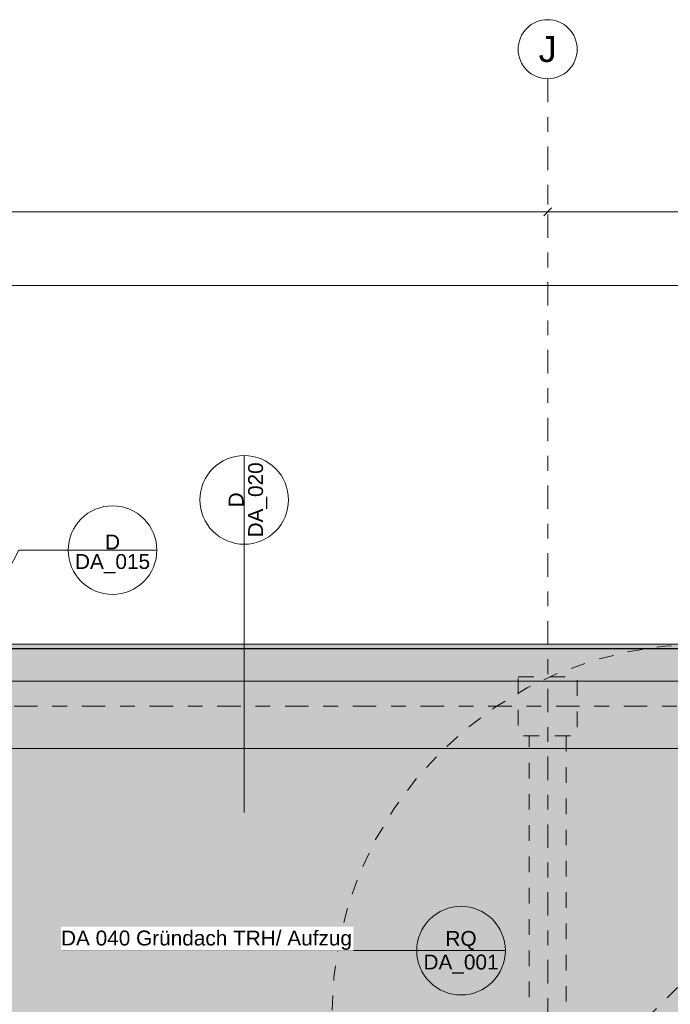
# Model space of a CAD drawing. Header units: metres. Extents: x -180 to 4, y -47 to 4.
# Tile 253 of 256: x -78.25 to -73.84, y -2.46 to 4.2. Entities that reach past the tile are written whole.
import ezdxf

# ---------------------------------------------------------------- set-up
doc = ezdxf.new("R2010")
doc.units = ezdxf.units.M
doc.header["$LTSCALE"] = 0.05
doc.header["$PDMODE"] = 1
doc.header["$PDSIZE"] = -2
for name, pattern in [('Linienart-34', [4.233, 2.116, -2.117]), ('Linienart-53', [5.291531, 3.175, -1.058062, 0.352704, -0.705764]), ('VW-01 Strichlinie kurz', [1.999894, 0.999947, -0.999947])]:
    doc.linetypes.add(name, pattern=pattern)
doc.layers.get('0').update_dxf_attribs({"lineweight": 25})
for name, color, linetype, lineweight, true_color in [('30 -35 Decken- 1 Konstruktion-Träger- Stahlbeton', 7, 'Continuous', 13, 0x33aa00), ('30 -35 Decken- 11 Bodendurchbruch', 7, 'Continuous', 15, 0x599559), ('30 -36 Dächer- 1 Konstruktion', 7, 'Continuous', 35, 0x6666cc), ('30 -36 Dächer- 3 Dachbeläge', 7, 'Continuous', 15, 0x9999ff), ('30 -36 Dächer- 3 Dachbeläge Gründach', 250, 'Continuous', 9, 0x333333), ('70 -72 Beschriftung- 7 Detailverweise', 7, 'Continuous', 9, 0x00dd00), ('70 -76 Bemaßung- 2 Allgemein', 7, 'Continuous', 5, 0x6666cc)]:
    doc.layers.add(name, color=color, linetype=linetype, lineweight=lineweight, true_color=true_color)
for name, color, linetype, lineweight in [('30 -36 Dächer- 9 Sonstiges zur KG360', 7, 'VW-01 Strichlinie kurz', 9), ('70 -71 Achsen- 1 Gebäudeachsen', 7, 'Linienart-53', 18), ('70 -72 Beschriftung- 5 Höhenkoten', 7, 'Continuous', 15), ('70 -73 Bauteildarst.- 2 verdeckt 0.15', 7, 'Linienart-34', 15), ('Keine', 7, 'Continuous', 9)]:
    doc.layers.add(name, color=color, linetype=linetype, lineweight=lineweight)
doc.styles.add('Arial', font='arial.ttf')
doc.dimstyles.new('k+k_klein', dxfattribs={"dimtxt": 0.075516, "dimasz": 0.05302, "dimexe": 0.05, "dimexo": 0.15, "dimgap": 0.005, "dimtad": 1, "dimdec": 3, "dimtxsty": 'Arial', "dimblk": 'VW_SLASH-2', "dimblk1": 'VW_SLASH-2', "dimblk2": 'VW_SLASH-2', "dimcen": 0, "dimdle": 0.025, "dimadec": 3, "dimazin": 0, "dimtfac": 0.75, "dimtdec": 3, "dimtix": 1, "dimtmove": 0, "dimatfit": 0, "dimldrblk": 'VW_FILLEDARROW', "dimfxl": 0.1, "dimfxlon": 1, "dimfrac": 2, "dimtolj": 1, "dimarcsym": 0})

# ---------------------------------------------------------------- blocks, each defined once
blk = doc.blocks.new('Gruppe')
at = {"color": 255, "linetype": 'Continuous', "lineweight": 5, "transparency": 33554687}
blk.add_wipeout([(-83.311, -0.057), (-49.531, -0.057), (-49.531, -8.697), (-83.311, -8.697)], dxfattribs=at).dxf.layer = '30 -36 Dächer- 1 Konstruktion'
at = {"layer": '30 -36 Dächer- 1 Konstruktion', "color": 7, "linetype": 'Continuous', "lineweight": 5, "transparency": 33554687, "flags": 128}
blk.add_lwpolyline([(-83.311, -0.057), (-49.531, -0.057), (-49.531, -8.697), (-83.311, -8.697)], close=True, dxfattribs=at)
at = {"color": 255, "linetype": 'Continuous', "lineweight": 5, "transparency": 33554687}
blk.add_wipeout([(-83.311, -0.057), (-49.531, -0.057), (-49.531, -8.697), (-83.311, -8.697)], dxfattribs=at).dxf.layer = '30 -36 Dächer- 1 Konstruktion'
at = {"layer": '30 -36 Dächer- 1 Konstruktion', "color": 7, "linetype": 'Continuous', "lineweight": 5, "transparency": 33554687, "flags": 128}
blk.add_lwpolyline([(-83.311, -0.057), (-49.531, -0.057), (-49.531, -8.697), (-83.311, -8.697)], close=True, dxfattribs=at)
at = {"color": 255, "linetype": 'Continuous', "lineweight": 5, "transparency": 33554687}
blk.add_wipeout([(-83.311, -0.057), (-49.531, -0.057), (-49.531, -8.697), (-83.311, -8.697)], dxfattribs=at).dxf.layer = '30 -36 Dächer- 1 Konstruktion'
at = {"layer": '30 -36 Dächer- 1 Konstruktion', "color": 7, "linetype": 'Continuous', "lineweight": 5, "transparency": 33554687, "flags": 128}
blk.add_lwpolyline([(-83.311, -0.057), (-49.531, -0.057), (-49.531, -8.697), (-83.311, -8.697)], close=True, dxfattribs=at)
at = {"color": 255, "linetype": 'Continuous', "lineweight": 5, "transparency": 33554687}
blk.add_wipeout([(-83.311, -0.057), (-49.531, -0.057), (-49.531, -8.697), (-83.311, -8.697)], dxfattribs=at).dxf.layer = '30 -36 Dächer- 1 Konstruktion'
at = {"layer": '30 -36 Dächer- 1 Konstruktion', "color": 7, "linetype": 'Continuous', "lineweight": 5, "transparency": 33554687, "flags": 128}
blk.add_lwpolyline([(-83.311, -0.057), (-49.531, -0.057), (-49.531, -8.697), (-83.311, -8.697)], close=True, dxfattribs=at)
at = {"color": 255, "linetype": 'Continuous', "lineweight": 5, "transparency": 33554687}
blk.add_wipeout([(-83.311, -0.057), (-49.531, -0.057), (-49.531, -8.697), (-83.311, -8.697)], dxfattribs=at).dxf.layer = '30 -36 Dächer- 1 Konstruktion'
at = {"layer": '30 -36 Dächer- 1 Konstruktion', "color": 7, "linetype": 'Continuous', "lineweight": 5, "transparency": 33554687, "flags": 128}
blk.add_lwpolyline([(-83.311, -0.057), (-49.531, -0.057), (-49.531, -8.697), (-83.311, -8.697)], close=True, dxfattribs=at)
blk = doc.blocks.new('_04-Dach (2D)')
at = {"layer": '30 -36 Dächer- 1 Konstruktion', "flags": 128}
blk.add_lwpolyline([(-83.311, -0.057), (-49.531, -0.057), (-49.531, -8.697), (-83.311, -8.697)], close=True, dxfattribs=at)
at = {"layer": '30 -36 Dächer- 1 Konstruktion', "color": 7, "linetype": 'Continuous', "lineweight": 25, "transparency": 33554687}
for points in [[(-83.311, -0.057), (-83.311, -0.057), (-49.531, -0.057), (-49.531, -0.057), (-83.311, -0.057)], [(-49.531, -8.697), (-49.531, -0.057), (-83.311, -0.057), (-83.311, -8.697), (-49.531, -8.697)], [(-83.311, -8.697), (-83.311, -0.057), (-49.531, -0.057), (-49.531, -8.697), (-83.311, -8.697)]]:
    blk.add_lwpolyline(points, dxfattribs=at)
at = {"layer": '30 -36 Dächer- 1 Konstruktion', "color": 7, "linetype": 'Continuous', "lineweight": 5, "transparency": 33554687}
for points in [[(-83.311, -0.057), (-83.311, -0.057), (-49.531, -0.057), (-49.531, -0.057), (-83.311, -0.057)], [(-49.531, -8.697), (-49.531, -0.057), (-83.311, -0.057), (-83.311, -8.697), (-49.531, -8.697)], [(-83.311, -8.697), (-83.311, -0.057), (-49.531, -0.057), (-49.531, -8.697), (-83.311, -8.697)], [(-83.311, -0.057), (-83.311, -0.057), (-49.531, -0.057), (-49.531, -0.057), (-83.311, -0.057)], [(-49.531, -8.697), (-49.531, -0.057), (-83.311, -0.057), (-83.311, -8.697), (-49.531, -8.697)], [(-83.311, -8.697), (-83.311, -0.057), (-49.531, -0.057), (-49.531, -8.697), (-83.311, -8.697)], [(-83.311, -0.057), (-83.311, -0.057), (-49.531, -0.057), (-49.531, -0.057), (-83.311, -0.057)], [(-49.531, -8.697), (-49.531, -0.057), (-83.311, -0.057), (-83.311, -8.697), (-49.531, -8.697)], [(-83.311, -8.697), (-83.311, -0.057), (-49.531, -0.057), (-49.531, -8.697), (-83.311, -8.697)]]:
    blk.add_lwpolyline(points, dxfattribs=at)
at = {"layer": '30 -36 Dächer- 1 Konstruktion', "color": 7, "linetype": 'Continuous', "lineweight": 13, "transparency": 33554687}
for points in [[(-83.311, -0.057), (-83.311, -0.057), (-49.531, -0.057), (-49.531, -0.057), (-83.311, -0.057)], [(-49.531, -8.697), (-49.531, -0.057), (-83.311, -0.057), (-83.311, -8.697), (-49.531, -8.697)], [(-83.311, -8.697), (-83.311, -0.057), (-49.531, -0.057), (-49.531, -8.697), (-83.311, -8.697)]]:
    blk.add_lwpolyline(points, dxfattribs=at)
at = {"layer": '30 -35 Decken- 1 Konstruktion-Träger- Stahlbeton', "color": 7}
blk.add_blockref('Gruppe', (0, 0), dxfattribs=at)
blk = doc.blocks.new('Gruppe-203')
at = {"layer": '30 -36 Dächer- 9 Sonstiges zur KG360', "color": 9, "lineweight": 5, "true_color": 0xbababa, "flags": 128}
blk.add_lwpolyline([(-73.631, -0.027), (-73.386, -0.0391), (-73.1433, -0.0751), (-72.9053, -0.1347), (-72.6743, -0.2173), (-72.4525, -0.3222), (-72.2421, -0.4484), (-72.045, -0.5945), (-71.8632, -0.7593), (-71.6985, -0.9411), (-71.5523, -1.1381), (-71.4262, -1.3486), (-71.3213, -1.5703), (-71.2386, -1.8013), (-71.179, -2.0393), (-71.143, -2.282), (-71.131, -2.527), (-71.143, -2.7721), (-71.179, -3.0148), (-71.2386, -3.2528), (-71.3213, -3.4838), (-71.4262, -3.7055), (-71.5523, -3.916), (-71.6985, -4.113), (-71.8632, -4.2948), (-72.045, -4.4596), (-72.2421, -4.6057), (-72.4525, -4.7318), (-72.6743, -4.8367), (-72.9053, -4.9194), (-73.1433, -4.979), (-73.386, -5.015), (-73.631, -5.027), (-73.876, -5.015), (-74.1187, -4.979), (-74.3567, -4.9194), (-74.5877, -4.8367), (-74.8095, -4.7318), (-75.0199, -4.6057), (-75.217, -4.4596), (-75.3988, -4.2948), (-75.5635, -4.113), (-75.7097, -3.916), (-75.8358, -3.7055), (-75.9407, -3.4838), (-76.0234, -3.2528), (-76.083, -3.0148), (-76.119, -2.7721), (-76.131, -2.527), (-76.119, -2.282), (-76.083, -2.0393), (-76.0234, -1.8013), (-75.9407, -1.5703), (-75.8358, -1.3486), (-75.7097, -1.1381), (-75.5635, -0.9411), (-75.3988, -0.7593), (-75.217, -0.5945), (-75.0199, -0.4484), (-74.8095, -0.3222), (-74.5877, -0.2173), (-74.3567, -0.1347), (-74.1187, -0.0751), (-73.876, -0.0391)], close=True, dxfattribs=at)
at = {"layer": '30 -36 Dächer- 9 Sonstiges zur KG360', "lineweight": 9, "transparency": 33554687, "flags": 128}
blk.add_lwpolyline([(-73.631, -2.1858), (-73.2898, -2.5228), (-73.631, -2.8682), (-73.9722, -2.5313)], close=True, dxfattribs=at)
at = {"layer": '30 -36 Dächer- 9 Sonstiges zur KG360', "color": 7, "transparency": 33554687, "insert": (-73.2898, -2.4045), "char_height": 0.0881, "attachment_point": 1, "line_spacing_factor": 0.969685, "style": 'Arial'}
blk.add_mtext('Sekurant', dxfattribs=at)
at = {"color": 255, "linetype": 'Continuous', "transparency": 33554687}
blk.add_wipeout([(-73.6304, -2.5779), (-73.6354, -2.5777), (-73.6403, -2.577), (-73.6451, -2.5759), (-73.6499, -2.5742), (-73.6544, -2.5722), (-73.6587, -2.5696), (-73.6627, -2.5667), (-73.6665, -2.5634), (-73.6699, -2.5598), (-73.6729, -2.5558), (-73.6755, -2.5516), (-73.6777, -2.5471), (-73.6794, -2.5424), (-73.6807, -2.5376), (-73.6815, -2.5327), (-73.6818, -2.5277), (-73.6816, -2.5227), (-73.681, -2.5177), (-73.6798, -2.5129), (-73.6782, -2.5082), (-73.6761, -2.5036), (-73.6736, -2.4993), (-73.6707, -2.4953), (-73.6674, -2.4916), (-73.6637, -2.4882), (-73.6598, -2.4851), (-73.6555, -2.4825), (-73.651, -2.4803), (-73.6464, -2.4786), (-73.6415, -2.4773), (-73.6366, -2.4765), (-73.6316, -2.4762), (-73.6266, -2.4764), (-73.6217, -2.4771), (-73.6169, -2.4782), (-73.6121, -2.4799), (-73.6076, -2.4819), (-73.6033, -2.4844), (-73.5993, -2.4874), (-73.5955, -2.4907), (-73.5921, -2.4943), (-73.5891, -2.4983), (-73.5865, -2.5025), (-73.5843, -2.507), (-73.5826, -2.5117), (-73.5813, -2.5165), (-73.5805, -2.5214), (-73.5802, -2.5264), (-73.5804, -2.5314), (-73.581, -2.5363), (-73.5822, -2.5412), (-73.5838, -2.5459), (-73.5859, -2.5504), (-73.5884, -2.5547), (-73.5913, -2.5588), (-73.5946, -2.5625), (-73.5983, -2.5659), (-73.6022, -2.5689), (-73.6065, -2.5716), (-73.611, -2.5737), (-73.6156, -2.5755), (-73.6205, -2.5768), (-73.6254, -2.5775)], dxfattribs=at).dxf.layer = '30 -36 Dächer- 9 Sonstiges zur KG360'
at = {"layer": '30 -36 Dächer- 9 Sonstiges zur KG360', "linetype": 'Continuous', "transparency": 33554687, "flags": 128}
blk.add_lwpolyline([(-73.6304, -2.5779), (-73.6354, -2.5777), (-73.6403, -2.577), (-73.6451, -2.5759), (-73.6499, -2.5742), (-73.6544, -2.5722), (-73.6587, -2.5696), (-73.6627, -2.5667), (-73.6665, -2.5634), (-73.6699, -2.5598), (-73.6729, -2.5558), (-73.6755, -2.5516), (-73.6777, -2.5471), (-73.6794, -2.5424), (-73.6807, -2.5376), (-73.6815, -2.5327), (-73.6818, -2.5277), (-73.6816, -2.5227), (-73.681, -2.5177), (-73.6798, -2.5129), (-73.6782, -2.5082), (-73.6761, -2.5036), (-73.6736, -2.4993), (-73.6707, -2.4953), (-73.6674, -2.4916), (-73.6637, -2.4882), (-73.6598, -2.4851), (-73.6555, -2.4825), (-73.651, -2.4803), (-73.6464, -2.4786), (-73.6415, -2.4773), (-73.6366, -2.4765), (-73.6316, -2.4762), (-73.6266, -2.4764), (-73.6217, -2.4771), (-73.6169, -2.4782), (-73.6121, -2.4799), (-73.6076, -2.4819), (-73.6033, -2.4844), (-73.5993, -2.4874), (-73.5955, -2.4907), (-73.5921, -2.4943), (-73.5891, -2.4983), (-73.5865, -2.5025), (-73.5843, -2.507), (-73.5826, -2.5117), (-73.5813, -2.5165), (-73.5805, -2.5214), (-73.5802, -2.5264), (-73.5804, -2.5314), (-73.581, -2.5363), (-73.5822, -2.5412), (-73.5838, -2.5459), (-73.5859, -2.5504), (-73.5884, -2.5547), (-73.5913, -2.5588), (-73.5946, -2.5625), (-73.5983, -2.5659), (-73.6022, -2.5689), (-73.6065, -2.5716), (-73.611, -2.5737), (-73.6156, -2.5755), (-73.6205, -2.5768), (-73.6254, -2.5775)], close=True, dxfattribs=at)
blk = doc.blocks.new('Gruppe-365')
at = {"layer": '30 -36 Dächer- 3 Dachbeläge Gründach', "linetype": 'Continuous', "lineweight": 0, "true_color": 0xe7eedf}
h = blk.add_hatch(color=254, dxfattribs=at)
h.paths.add_polyline_path([(-81.5037, -5.5564), (-81.5037, -3.5964), (-82.636, -3.5964), (-82.636, -0.732), (-50.206, -0.732), (-50.206, -10.572), (-51.971, -10.572), (-51.971, -13.7471), (-74.9949, -13.7471), (-74.9949, -30.912), (-99.136, -30.912), (-99.136, -11.982), (-82.636, -11.982), (-82.636, -9.597), (-78.391, -9.597), (-78.391, -7.647), (-82.636, -7.647), (-82.636, -5.5564)])
h.paths.add_polyline_path([(-64.4827, -11.9745), (-64.4827, -8.3855), (-72.8267, -8.3855), (-72.8267, -11.9745)])
at = {"layer": '30 -36 Dächer- 3 Dachbeläge Gründach', "flags": 128}
blk.add_lwpolyline([(-81.5037, -5.5564), (-81.5037, -3.5964), (-82.636, -3.5964), (-82.636, -0.732), (-50.206, -0.732), (-50.206, -10.572), (-51.971, -10.572), (-51.971, -13.7471), (-74.9949, -13.7471), (-74.9949, -30.912), (-99.136, -30.912), (-99.136, -11.982), (-82.636, -11.982), (-82.636, -9.597), (-78.391, -9.597), (-78.391, -7.647), (-82.636, -7.647), (-82.636, -5.5564)], close=True, dxfattribs=at)
at = {"color": 255, "lineweight": 9}
blk.add_wipeout([(-29.2882, -0.277), (-29.2882, -0.732), (-33.136, -0.732), (-33.136, -11.472), (-29.2882, -11.472), (-29.2882, -25.8641), (-49.636, -25.8641), (-49.636, -30.912), (-29.2882, -30.912), (-29.2882, -31.367), (-50.091, -31.367), (-50.091, -20.117), (-74.501, -20.117), (-74.501, -31.367), (-74.6216, -31.367), (-74.6216, -13.7471), (-51.971, -13.7471), (-51.971, -10.572), (-50.206, -10.572), (-50.206, -8.842), (-51.131, -8.842), (-51.131, -6.592), (-50.206, -6.592), (-50.206, -0.732), (-74.6216, -0.732), (-74.6216, -0.277), (-49.751, -0.277), (-49.751, -11.527), (-33.591, -11.527), (-33.591, -0.277)], dxfattribs=at).dxf.layer = '30 -36 Dächer- 3 Dachbeläge'
blk.add_wipeout([(-74.6216, -0.277), (-74.6216, -0.732), (-82.636, -0.732), (-82.636, -3.5964), (-81.5037, -3.5964), (-81.5037, -5.5564), (-82.636, -5.5564), (-82.636, -7.647), (-78.391, -7.647), (-78.391, -9.597), (-82.636, -9.597), (-82.636, -11.982), (-99.136, -11.982), (-99.136, -30.912), (-74.9949, -30.912), (-74.9949, -13.7471), (-74.6216, -13.7471), (-74.6216, -31.367), (-99.591, -31.367), (-99.591, -11.527), (-83.091, -11.527), (-83.091, -0.277)], dxfattribs=at).dxf.layer = '30 -36 Dächer- 3 Dachbeläge'
at = {"layer": '30 -36 Dächer- 3 Dachbeläge', "linetype": 'Continuous', "lineweight": 9}
h = blk.add_hatch(dxfattribs=at)
h.set_pattern_fill('{914A209A-ED12-11EE-87B6-5CE', style=0, pattern_type=2)
h.set_pattern_definition([(-22, (-41.963306, -17.347042), (-0.018555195, 0.04226461), [0.000625, -0.061875]), (14, (-41.955057, -17.369718), (-0.0371103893, -0.0278327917), [0.000625, -0.030625]), (-3.77456, (-42.01382, -17.38415), (-0.01958604, 0.065974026), [0.00028186, -0.09367194]), (-68, (-41.84373, -17.32024), (0.1926424, 0.04407994), [0.00028125, -0.09346875]), (96, (-41.97774, -17.411983), (-0.036105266, -0.06319548), [0.0005625, -0.0931875]), (132, (-41.949908, -17.38828), (0.040202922, 0.004123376), [0.0003125, -0.0621875]), (-17, (-41.98186, -17.37178), (0.0930531, 0.02892868), [0.000625, -0.061875]), (-145, (-41.976705, -17.366625), (0.06266964, -0.04009224), [0.000625, -0.061875]), (-137, (-41.99114, -17.363533), (0.049444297, -0.02123569), [0.000625, -0.061875])])
h.paths.add_polyline_path([(-25.001, -20.117), (-0.251, -20.117), (-0.251, -0.277), (-33.591, -0.277), (-33.591, -11.527), (-49.751, -11.527), (-49.751, -0.277), (-83.091, -0.277), (-83.091, -11.527), (-99.591, -11.527), (-99.591, -31.367), (-74.501, -31.367), (-74.501, -20.117), (-50.091, -20.117), (-50.091, -31.367), (-25.001, -31.367)])
h.paths.add_polyline_path([(-74.9949, -13.7471), (-74.9949, -30.912), (-99.136, -30.912), (-99.136, -11.982), (-82.636, -11.982), (-82.636, -9.597), (-78.391, -9.597), (-78.391, -7.647), (-82.636, -7.647), (-82.636, -5.5564), (-81.5037, -5.5564), (-81.5037, -3.5964), (-82.636, -3.5964), (-82.636, -0.732), (-50.206, -0.732), (-50.206, -6.592), (-51.131, -6.592), (-51.131, -8.842), (-50.206, -8.842), (-50.206, -10.572), (-51.971, -10.572), (-51.971, -13.7471)])
h.paths.add_polyline_path([(-33.136, -11.472), (-33.136, -0.732), (-0.706, -0.732), (-0.706, -19.662), (-20.9881, -19.662), (-20.9881, -11.472)])
h.paths.add_polyline_path([(-49.636, -25.8641), (-25.456, -25.8641), (-25.456, -30.912), (-49.636, -30.912)])
at = {"layer": '30 -36 Dächer- 3 Dachbeläge', "lineweight": 9, "flags": 128}
for points in [[(-25.001, -20.117), (-0.251, -20.117), (-0.251, -0.277), (-33.591, -0.277), (-33.591, -11.527), (-49.751, -11.527), (-49.751, -0.277), (-83.091, -0.277), (-83.091, -11.527), (-99.591, -11.527), (-99.591, -31.367), (-74.501, -31.367), (-74.501, -20.117), (-50.091, -20.117), (-50.091, -31.367), (-25.001, -31.367)], [(-74.9949, -13.7471), (-74.9949, -30.912), (-99.136, -30.912), (-99.136, -11.982), (-82.636, -11.982), (-82.636, -9.597), (-78.391, -9.597), (-78.391, -7.647), (-82.636, -7.647), (-82.636, -5.5564), (-81.5037, -5.5564), (-81.5037, -3.5964), (-82.636, -3.5964), (-82.636, -0.732), (-50.206, -0.732), (-50.206, -6.592), (-51.131, -6.592), (-51.131, -8.842), (-50.206, -8.842), (-50.206, -10.572), (-51.971, -10.572), (-51.971, -13.7471)]]:
    blk.add_lwpolyline(points, close=True, dxfattribs=at)
at = {"layer": 'Keine', "color": 7}
blk.add_blockref('Gruppe-203', (0, 0), dxfattribs=at)
at = {"layer": '30 -36 Dächer- 3 Dachbeläge', "linetype": 'Continuous', "lineweight": 0}
h = blk.add_hatch(color=254, dxfattribs=at)
h.paths.add_polyline_path([(-24.751, -20.367), (-24.751, -31.617), (-50.341, -31.617), (-50.341, -20.367), (-74.251, -20.367), (-74.251, -31.617), (-99.841, -31.617), (-99.841, -11.277), (-83.341, -11.277), (-83.341, -0.027), (-49.501, -0.027), (-49.501, -11.277), (-33.841, -11.277), (-33.841, -0.027), (-0.001, -0.027), (-0.001, -20.367)])
h.paths.add_polyline_path([(-99.061, -11.527), (-99.061, -12.057), (-99.591, -12.057), (-99.591, -31.367), (-74.501, -31.367), (-74.501, -20.117), (-50.091, -20.117), (-50.091, -31.367), (-25.001, -31.367), (-25.001, -20.117), (-0.251, -20.117), (-0.251, -0.277), (-33.591, -0.277), (-33.591, -11.527), (-49.751, -11.527), (-49.751, -0.277), (-83.091, -0.277), (-83.091, -11.527)])
at = {"layer": '30 -36 Dächer- 3 Dachbeläge', "flags": 128}
for points in [[(-24.751, -20.367), (-24.751, -31.617), (-50.341, -31.617), (-50.341, -20.367), (-74.251, -20.367), (-74.251, -31.617), (-99.841, -31.617), (-99.841, -11.277), (-83.341, -11.277), (-83.341, -0.027), (-49.501, -0.027), (-49.501, -11.277), (-33.841, -11.277), (-33.841, -0.027), (-0.001, -0.027), (-0.001, -20.367)], [(-99.061, -11.527), (-99.061, -12.057), (-99.591, -12.057), (-99.591, -31.367), (-74.501, -31.367), (-74.501, -20.117), (-50.091, -20.117), (-50.091, -31.367), (-25.001, -31.367), (-25.001, -20.117), (-0.251, -20.117), (-0.251, -0.277), (-33.591, -0.277), (-33.591, -11.527), (-49.751, -11.527), (-49.751, -0.277), (-83.091, -0.277), (-83.091, -11.527)]]:
    blk.add_lwpolyline(points, close=True, dxfattribs=at)
at = {"layer": '70 -73 Bauteildarst.- 2 verdeckt 0.15', "flags": 128}
blk.add_lwpolyline([(-74.871, -0.247), (-74.471, -0.247), (-74.471, -0.647), (-74.871, -0.647)], close=True, dxfattribs=at)
blk.add_lwpolyline([(-74.546, -0.647), (-74.546, -8.497), (-74.796, -8.497), (-74.796, -0.647)], dxfattribs=at)
blk = doc.blocks.new('_Dach_2D (2D)')
at = {"layer": '30 -35 Decken- 11 Bodendurchbruch', "color": 7}
blk.add_blockref('Gruppe-365', (0, 0), dxfattribs=at)
blk = doc.blocks.new('VW_SLASH-2')
at = {"color": 0, "linetype": 'ByBlock', "lineweight": -2, "transparency": 16777216}
blk.add_line((0.47, 0), (-1, 0), dxfattribs=at)
at = {"color": 0, "lineweight": 5, "transparency": 16777216, "flags": 128}
blk.add_lwpolyline([(0.5, 0.5), (-0.5, -0.5)], dxfattribs=at)
blk = doc.blocks.new('*D2198')
at = {"layer": '70 -76 Bemaßung- 2 Allgemein', "color": 0, "lineweight": -2}
for p, q in [((-82.921, 3.05), (-82.921, 2.95)), ((-74.671, 3.05), (-74.671, 2.95)), ((-74.724, 2.9), (-82.868, 2.9))]:
    blk.add_line(p, q, dxfattribs=at)
at = {"layer": 'Defpoints', "color": 0}
for p in [(-82.921, 2.9), (-82.921, 2.9), (-74.671, 2.9)]:
    blk.add_point(p, dxfattribs=at)
at = {"layer": '70 -76 Bemaßung- 2 Allgemein', "color": 0, "lineweight": -2, "xscale": 0.05302001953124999, "yscale": 0.05302001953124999, "zscale": 0.05302001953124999, "rotation": 180}
blk.add_blockref('VW_SLASH-2', (-82.921, 2.9), dxfattribs=at)
at = {"layer": '70 -76 Bemaßung- 2 Allgemein', "color": 0, "lineweight": -2, "xscale": 0.05302001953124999, "yscale": 0.05302001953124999, "zscale": 0.05302001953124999}
blk.add_blockref('VW_SLASH-2', (-74.671, 2.9), dxfattribs=at)
at = {"layer": '70 -76 Bemaßung- 2 Allgemein', "color": 0, "insert": (-78.796, 2.9654), "char_height": 0.10069, "attachment_point": 5, "style": 'Arial'}
blk.add_mtext('\\A1;8,25', dxfattribs=at)
blk = doc.blocks.new('VW_FILLEDARROW')
at = {"linetype": 'Continuous', "lineweight": 0, "transparency": 16777216}
blk.add_hatch(color=0, dxfattribs=at).paths.add_polyline_path([(-2.83, 0.76), (0, 0), (-2.83, -0.76)])
at = {"color": 0, "lineweight": 5, "transparency": 16777216, "flags": 128}
blk.add_lwpolyline([(-2.83, 0.76), (0, 0), (-2.83, -0.76)], close=True, dxfattribs=at)
blk = doc.blocks.new('*D2199')
at = {"layer": '70 -76 Bemaßung- 2 Allgemein', "color": 0, "lineweight": -2}
for p, q in [((-74.671, 3.05), (-74.671, 2.95)), ((-58.171, 3.05), (-58.171, 2.95)), ((-58.224, 2.9), (-74.618, 2.9))]:
    blk.add_line(p, q, dxfattribs=at)
at = {"layer": 'Defpoints', "color": 0}
for p in [(-74.671, 2.9), (-74.671, 2.9), (-58.171, 2.9)]:
    blk.add_point(p, dxfattribs=at)
at = {"layer": '70 -76 Bemaßung- 2 Allgemein', "color": 0, "lineweight": -2, "xscale": 0.05302001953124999, "yscale": 0.05302001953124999, "zscale": 0.05302001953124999, "rotation": 180}
blk.add_blockref('VW_SLASH-2', (-74.671, 2.9), dxfattribs=at)
at = {"layer": '70 -76 Bemaßung- 2 Allgemein', "color": 0, "lineweight": -2, "xscale": 0.05302001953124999, "yscale": 0.05302001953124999, "zscale": 0.05302001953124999}
blk.add_blockref('VW_SLASH-2', (-58.171, 2.9), dxfattribs=at)
at = {"layer": '70 -76 Bemaßung- 2 Allgemein', "color": 0, "insert": (-66.421, 2.9654), "char_height": 0.10069, "attachment_point": 5, "style": 'Arial'}
blk.add_mtext('\\A1;16,50', dxfattribs=at)
blk = doc.blocks.new('*D2245')
at = {"layer": '70 -76 Bemaßung- 2 Allgemein', "color": 0, "lineweight": -2}
for p, q in [((-82.921, 2.3), (-82.921, 2.45)), ((-49.974, 2.4), (-82.868, 2.4)), ((-49.921, 2.3), (-49.921, 2.45))]:
    blk.add_line(p, q, dxfattribs=at)
at = {"layer": 'Defpoints', "color": 0}
for p in [(-82.921, 2.4), (-82.921, 1.4), (-49.921, 1.4)]:
    blk.add_point(p, dxfattribs=at)
at = {"layer": '70 -76 Bemaßung- 2 Allgemein', "color": 0, "lineweight": -2, "xscale": 0.05302001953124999, "yscale": 0.05302001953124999, "zscale": 0.05302001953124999, "rotation": 180}
blk.add_blockref('VW_SLASH-2', (-82.921, 2.4), dxfattribs=at)
at = {"layer": '70 -76 Bemaßung- 2 Allgemein', "color": 0, "lineweight": -2, "xscale": 0.05302001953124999, "yscale": 0.05302001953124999, "zscale": 0.05302001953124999}
blk.add_blockref('VW_SLASH-2', (-49.921, 2.4), dxfattribs=at)
at = {"layer": '70 -76 Bemaßung- 2 Allgemein', "color": 0, "insert": (-66.421, 2.4654), "char_height": 0.10069, "attachment_point": 5, "style": 'Arial'}
blk.add_mtext('\\A1;33,00', dxfattribs=at)
blk = doc.blocks.new('Gruppe-1941')
at = {"layer": '70 -72 Beschriftung- 7 Detailverweise'}
blk.add_line((-76.7259, 1.25), (-76.7259, 0.65), dxfattribs=at)
at = {"layer": '70 -72 Beschriftung- 7 Detailverweise', "flags": 128}
blk.add_lwpolyline([(-76.7259, 1.25), (-76.6965, 1.2485), (-76.6674, 1.2442), (-76.6388, 1.237), (-76.6111, 1.2271), (-76.5845, 1.2145), (-76.5592, 1.1994), (-76.5356, 1.1819), (-76.5137, 1.1621), (-76.494, 1.1403), (-76.4764, 1.1166), (-76.4613, 1.0914), (-76.4487, 1.0648), (-76.4388, 1.037), (-76.4316, 1.0085), (-76.4273, 0.9794), (-76.4259, 0.95), (-76.4273, 0.9206), (-76.4316, 0.8914), (-76.4388, 0.8629), (-76.4487, 0.8352), (-76.4613, 0.8085), (-76.4764, 0.7833), (-76.494, 0.7596), (-76.5137, 0.7378), (-76.5356, 0.7181), (-76.5592, 0.7005), (-76.5845, 0.6854), (-76.6111, 0.6728), (-76.6388, 0.6629), (-76.6674, 0.6557), (-76.6965, 0.6514), (-76.7259, 0.65), (-76.7553, 0.6514), (-76.7844, 0.6557), (-76.813, 0.6629), (-76.8407, 0.6728), (-76.8673, 0.6854), (-76.8926, 0.7005), (-76.9162, 0.7181), (-76.938, 0.7378), (-76.9578, 0.7596), (-76.9753, 0.7833), (-76.9905, 0.8085), (-77.003, 0.8352), (-77.013, 0.8629), (-77.0201, 0.8914), (-77.0244, 0.9206), (-77.0259, 0.95), (-77.0244, 0.9794), (-77.0201, 1.0085), (-77.013, 1.037), (-77.003, 1.0648), (-76.9905, 1.0914), (-76.9753, 1.1166), (-76.9578, 1.1403), (-76.938, 1.1621), (-76.9162, 1.1819), (-76.8926, 1.1994), (-76.8673, 1.2145), (-76.8407, 1.2271), (-76.813, 1.237), (-76.7844, 1.2442), (-76.7553, 1.2485)], close=True, dxfattribs=at)
at = {"layer": '70 -72 Beschriftung- 7 Detailverweise'}
blk.add_point((-76.7259, 0.95), dxfattribs=at)
at = {"layer": '70 -72 Beschriftung- 7 Detailverweise', "rotation": 90, "line_spacing_factor": 0.96878, "style": 'Arial'}
for s, insert, char_height, attachment_point in [('DA_020', (-76.6992, 0.95), 0.10069, 2), ('D', (-76.7305, 0.95), 0.1007, 8)]:
    blk.add_mtext(s, dxfattribs=dict(at, insert=insert, char_height=char_height, attachment_point=attachment_point))
blk = doc.blocks.new('Gruppe-1942')
at = {"layer": '70 -72 Beschriftung- 7 Detailverweise', "transparency": 33554687}
for q in [(-76.7259, 0.95), (-76.7259, -1.1656)]:
    blk.add_line((-76.7259, 0.315), q, dxfattribs=at)
at = {"layer": '70 -72 Beschriftung- 7 Detailverweise', "color": 7, "transparency": 33554687}
blk.add_blockref('Gruppe-1941', (0, 0), dxfattribs=at)
blk = doc.blocks.new('Gruppe-1969')
at = {"layer": '70 -72 Beschriftung- 7 Detailverweise'}
blk.add_line((-74.9577, -2.1007), (-75.5577, -2.1007), dxfattribs=at)
at = {"layer": '70 -72 Beschriftung- 7 Detailverweise', "flags": 128}
blk.add_lwpolyline([(-74.9577, -2.1007), (-74.9591, -2.1301), (-74.9634, -2.1593), (-74.9706, -2.1878), (-74.9805, -2.2155), (-74.9931, -2.2422), (-75.0082, -2.2674), (-75.0258, -2.2911), (-75.0455, -2.3129), (-75.0674, -2.3326), (-75.091, -2.3502), (-75.1163, -2.3653), (-75.1429, -2.3779), (-75.1706, -2.3878), (-75.1992, -2.395), (-75.2283, -2.3993), (-75.2577, -2.4007), (-75.2871, -2.3993), (-75.3162, -2.395), (-75.3448, -2.3878), (-75.3725, -2.3779), (-75.3991, -2.3653), (-75.4244, -2.3502), (-75.448, -2.3326), (-75.4698, -2.3129), (-75.4896, -2.2911), (-75.5071, -2.2674), (-75.5223, -2.2422), (-75.5348, -2.2155), (-75.5448, -2.1878), (-75.5519, -2.1593), (-75.5562, -2.1301), (-75.5577, -2.1007), (-75.5562, -2.0713), (-75.5519, -2.0422), (-75.5448, -2.0137), (-75.5348, -1.9859), (-75.5223, -1.9593), (-75.5071, -1.9341), (-75.4896, -1.9104), (-75.4698, -1.8886), (-75.448, -1.8688), (-75.4244, -1.8513), (-75.3991, -1.8362), (-75.3725, -1.8236), (-75.3448, -1.8137), (-75.3162, -1.8065), (-75.2871, -1.8022), (-75.2577, -1.8007), (-75.2283, -1.8022), (-75.1992, -1.8065), (-75.1706, -1.8137), (-75.1429, -1.8236), (-75.1163, -1.8362), (-75.091, -1.8513), (-75.0674, -1.8688), (-75.0455, -1.8886), (-75.0258, -1.9104), (-75.0082, -1.9341), (-74.9931, -1.9593), (-74.9805, -1.9859), (-74.9706, -2.0137), (-74.9634, -2.0422), (-74.9591, -2.0713)], close=True, dxfattribs=at)
at = {"layer": '70 -72 Beschriftung- 7 Detailverweise'}
blk.add_point((-75.2577, -2.1007), dxfattribs=at)
at = {"layer": '70 -72 Beschriftung- 7 Detailverweise', "char_height": 0.10069, "line_spacing_factor": 0.96878, "style": 'Arial'}
for s, insert, attachment_point in [('RQ', (-75.2577, -2.0962), 8), ('DA_001', (-75.2577, -2.1274), 2)]:
    blk.add_mtext(s, dxfattribs=dict(at, insert=insert, attachment_point=attachment_point))
blk = doc.blocks.new('Gruppe-1970')
at = {"layer": '70 -72 Beschriftung- 7 Detailverweise', "transparency": 33554687}
for q in [(-77.9662, -2.1007), (-75.2577, -2.1007)]:
    blk.add_line((-75.8927, -2.1007), q, dxfattribs=at)
at = {"layer": '70 -72 Beschriftung- 7 Detailverweise', "color": 7, "transparency": 33554687}
blk.add_blockref('Gruppe-1969', (0, 0), dxfattribs=at)
blk = doc.blocks.new('Gruppe-1997')
at = {"layer": '70 -72 Beschriftung- 7 Detailverweise'}
blk.add_line((-77.3174, 0.61), (-77.9174, 0.61), dxfattribs=at)
at = {"layer": '70 -72 Beschriftung- 7 Detailverweise', "flags": 128}
blk.add_lwpolyline([(-77.3174, 0.61), (-77.3188, 0.5806), (-77.3231, 0.5515), (-77.3303, 0.5229), (-77.3402, 0.4952), (-77.3528, 0.4686), (-77.3679, 0.4433), (-77.3855, 0.4197), (-77.4052, 0.3979), (-77.4271, 0.3781), (-77.4507, 0.3606), (-77.476, 0.3454), (-77.5026, 0.3328), (-77.5303, 0.3229), (-77.5589, 0.3158), (-77.588, 0.3114), (-77.6174, 0.31), (-77.6468, 0.3114), (-77.6759, 0.3158), (-77.7045, 0.3229), (-77.7322, 0.3328), (-77.7588, 0.3454), (-77.784, 0.3606), (-77.8077, 0.3781), (-77.8295, 0.3979), (-77.8493, 0.4197), (-77.8668, 0.4433), (-77.882, 0.4686), (-77.8945, 0.4952), (-77.9045, 0.5229), (-77.9116, 0.5515), (-77.9159, 0.5806), (-77.9174, 0.61), (-77.9159, 0.6394), (-77.9116, 0.6685), (-77.9045, 0.6971), (-77.8945, 0.7248), (-77.882, 0.7514), (-77.8668, 0.7767), (-77.8493, 0.8003), (-77.8295, 0.8221), (-77.8077, 0.8419), (-77.784, 0.8594), (-77.7588, 0.8746), (-77.7322, 0.8872), (-77.7045, 0.8971), (-77.6759, 0.9042), (-77.6468, 0.9086), (-77.6174, 0.91), (-77.588, 0.9086), (-77.5589, 0.9042), (-77.5303, 0.8971), (-77.5026, 0.8872), (-77.476, 0.8746), (-77.4507, 0.8594), (-77.4271, 0.8419), (-77.4052, 0.8221), (-77.3855, 0.8003), (-77.3679, 0.7767), (-77.3528, 0.7514), (-77.3402, 0.7248), (-77.3303, 0.6971), (-77.3231, 0.6685), (-77.3188, 0.6394)], close=True, dxfattribs=at)
at = {"layer": '70 -72 Beschriftung- 7 Detailverweise'}
blk.add_point((-77.6174, 0.61), dxfattribs=at)
at = {"layer": '70 -72 Beschriftung- 7 Detailverweise', "line_spacing_factor": 0.96878, "style": 'Arial'}
for s, insert, char_height, attachment_point in [('D', (-77.6174, 0.6146), 0.1007, 8), ('DA_015', (-77.6174, 0.5833), 0.10069, 2)]:
    blk.add_mtext(s, dxfattribs=dict(at, insert=insert, char_height=char_height, attachment_point=attachment_point))
blk = doc.blocks.new('Gruppe-1998')
at = {"layer": '70 -72 Beschriftung- 7 Detailverweise', "transparency": 33554687}
for q in [(-78.7921, -0.427), (-77.6174, 0.61)]:
    blk.add_line((-78.2524, 0.61), q, dxfattribs=at)
at = {"layer": '70 -72 Beschriftung- 7 Detailverweise', "color": 7, "transparency": 33554687}
blk.add_blockref('Gruppe-1997', (0, 0), dxfattribs=at)
blk = doc.blocks.new('_Achsen (3D)')
at = {"layer": '70 -71 Achsen- 1 Gebäudeachsen', "transparency": 33554687}
blk.add_line((-179.668, -0.447), (3.826, -0.447), dxfattribs=at)
at = {"color": 255, "transparency": 33554687}
blk.add_wipeout([(-74.671, 4.2), (-74.6514, 4.199), (-74.632, 4.1961), (-74.6129, 4.1913), (-74.5945, 4.1847), (-74.5767, 4.1763), (-74.5599, 4.1663), (-74.5441, 4.1546), (-74.5296, 4.1414), (-74.5164, 4.1268), (-74.5047, 4.1111), (-74.4946, 4.0942), (-74.4862, 4.0765), (-74.4796, 4.058), (-74.4748, 4.039), (-74.472, 4.0196), (-74.471, 4), (-74.472, 3.9804), (-74.4748, 3.9609), (-74.4796, 3.9419), (-74.4862, 3.9234), (-74.4946, 3.9057), (-74.5047, 3.8888), (-74.5164, 3.8731), (-74.5296, 3.8585), (-74.5441, 3.8454), (-74.5599, 3.8337), (-74.5767, 3.8236), (-74.5945, 3.8152), (-74.6129, 3.8086), (-74.632, 3.8038), (-74.6514, 3.8009), (-74.671, 3.8), (-74.6906, 3.8009), (-74.71, 3.8038), (-74.7291, 3.8086), (-74.7475, 3.8152), (-74.7653, 3.8236), (-74.7821, 3.8337), (-74.7979, 3.8454), (-74.8124, 3.8585), (-74.8256, 3.8731), (-74.8373, 3.8888), (-74.8474, 3.9057), (-74.8558, 3.9234), (-74.8624, 3.9419), (-74.8672, 3.9609), (-74.87, 3.9804), (-74.871, 4), (-74.87, 4.0196), (-74.8672, 4.039), (-74.8624, 4.058), (-74.8558, 4.0765), (-74.8474, 4.0942), (-74.8373, 4.1111), (-74.8256, 4.1268), (-74.8124, 4.1414), (-74.7979, 4.1546), (-74.7821, 4.1663), (-74.7653, 4.1763), (-74.7475, 4.1847), (-74.7291, 4.1913), (-74.71, 4.1961), (-74.6906, 4.199)], dxfattribs=at).dxf.layer = 'Keine'
at = {"layer": '70 -71 Achsen- 1 Gebäudeachsen', "transparency": 33554687}
blk.add_line((-74.671, 3.8), (-74.671, -46.172), dxfattribs=at)
at = {"layer": 'Keine', "transparency": 33554687, "flags": 128}
blk.add_lwpolyline([(-74.671, 4.2), (-74.6514, 4.199), (-74.632, 4.1961), (-74.6129, 4.1913), (-74.5945, 4.1847), (-74.5767, 4.1763), (-74.5599, 4.1663), (-74.5441, 4.1546), (-74.5296, 4.1414), (-74.5164, 4.1268), (-74.5047, 4.1111), (-74.4946, 4.0942), (-74.4862, 4.0765), (-74.4796, 4.058), (-74.4748, 4.039), (-74.472, 4.0196), (-74.471, 4), (-74.472, 3.9804), (-74.4748, 3.9609), (-74.4796, 3.9419), (-74.4862, 3.9234), (-74.4946, 3.9057), (-74.5047, 3.8888), (-74.5164, 3.8731), (-74.5296, 3.8585), (-74.5441, 3.8454), (-74.5599, 3.8337), (-74.5767, 3.8236), (-74.5945, 3.8152), (-74.6129, 3.8086), (-74.632, 3.8038), (-74.6514, 3.8009), (-74.671, 3.8), (-74.6906, 3.8009), (-74.71, 3.8038), (-74.7291, 3.8086), (-74.7475, 3.8152), (-74.7653, 3.8236), (-74.7821, 3.8337), (-74.7979, 3.8454), (-74.8124, 3.8585), (-74.8256, 3.8731), (-74.8373, 3.8888), (-74.8474, 3.9057), (-74.8558, 3.9234), (-74.8624, 3.9419), (-74.8672, 3.9609), (-74.87, 3.9804), (-74.871, 4), (-74.87, 4.0196), (-74.8672, 4.039), (-74.8624, 4.058), (-74.8558, 4.0765), (-74.8474, 4.0942), (-74.8373, 4.1111), (-74.8256, 4.1268), (-74.8124, 4.1414), (-74.7979, 4.1546), (-74.7821, 4.1663), (-74.7653, 4.1763), (-74.7475, 4.1847), (-74.7291, 4.1913), (-74.71, 4.1961), (-74.6906, 4.199)], close=True, dxfattribs=at)
at = {"layer": 'Keine', "transparency": 33554687, "insert": (-74.671, 4), "char_height": 0.1762, "attachment_point": 5, "line_spacing_factor": 0.970891, "style": 'Arial'}
blk.add_mtext('J', dxfattribs=at)
blk = doc.blocks.new('Gruppe-1909')
at = {"layer": '70 -76 Bemaßung- 2 Allgemein'}
for base, p1, p2, text, picture, middle in [((-82.92099996, 2.89995802), (-74.67099996, 2.89995802), (-82.92099996, 2.89995802), '8,25', '*D2198', (-78.79599996, 2.96542156)), ((-74.67099996, 2.89995802), (-58.17099996, 2.89995802), (-74.67099996, 2.89995802), '16,50', '*D2199', (-66.42099996, 2.96542156))]:
    dim = blk.add_linear_dim(base=base, p1=p1, p2=p2, text=text, dimstyle='k+k_klein', override={"dimtxt": 0.100689, "dimgap": 0.005, "dimdec": 8, "dimpost": '<>', "dimtxsty": 'Arial', "dimtmove": 2}, dxfattribs=at)
    dim.commit()
    dim.dimension.update_dxf_attribs({"geometry": picture, "text_midpoint": middle})
blk = doc.blocks.new('Gruppe-1912')
at = {"layer": '70 -76 Bemaßung- 2 Allgemein'}
dim = blk.add_linear_dim(base=(-82.92099996, 2.39995802), p1=(-49.92099996, 1.39995802), p2=(-82.92099996, 1.39995802), text='33,00', dimstyle='k+k_klein', override={"dimtxt": 0.100689, "dimgap": 0.005, "dimdec": 8, "dimpost": '<>', "dimtxsty": 'Arial', "dimtmove": 2}, dxfattribs=at)
dim.commit()
dim.dimension.update_dxf_attribs({"geometry": '*D2245', "text_midpoint": (-66.42099996, 2.46542156)})
blk = doc.blocks.new('_Dach_2D Bemaßung_ Beschriftung (2D)')
at = {"layer": '70 -72 Beschriftung- 7 Detailverweise'}
for name in ['Gruppe-1942', 'Gruppe-1998', 'Gruppe-1970']:
    blk.add_blockref(name, (0, 0), dxfattribs=at)
at = {"layer": '70 -76 Bemaßung- 2 Allgemein'}
for name in ['Gruppe-1909', 'Gruppe-1912']:
    blk.add_blockref(name, (0, 0), dxfattribs=at)
at = {"color": 255, "linetype": 'Continuous'}
blk.add_wipeout([(-77.96621182, -2.1007368), (-75.98686942, -2.1007368), (-75.98686942, -1.93845902), (-77.96621182, -1.93845902)], dxfattribs=at).dxf.layer = '70 -72 Beschriftung- 5 Höhenkoten'
at = {"layer": '70 -72 Beschriftung- 5 Höhenkoten', "insert": (-77.96621182, -1.96512314), "char_height": 0.1006886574, "attachment_point": 1, "line_spacing_factor": 0.96878, "style": 'Arial'}
blk.add_mtext('DA 040 Gründach TRH/ Aufzug', dxfattribs=at)

msp = doc.modelspace()

# ---------------------------------------------------------------- block references
at = {"layer": 'Keine', "color": 1}
msp.add_blockref('_04-Dach (2D)', (0, 0), dxfattribs=at)

# ---------------------------------------------------------------- next in the draw order: block references
msp.add_blockref('_Dach_2D (2D)', (0, 0), dxfattribs=at)

# ---------------------------------------------------------------- next in the draw order: block references
msp.add_blockref('_Dach_2D Bemaßung_ Beschriftung (2D)', (0, 0), dxfattribs=at)

# ---------------------------------------------------------------- next in the draw order: block references
msp.add_blockref('_Achsen (3D)', (0, 0), dxfattribs=at)

doc.saveas('drawing.dxf')
